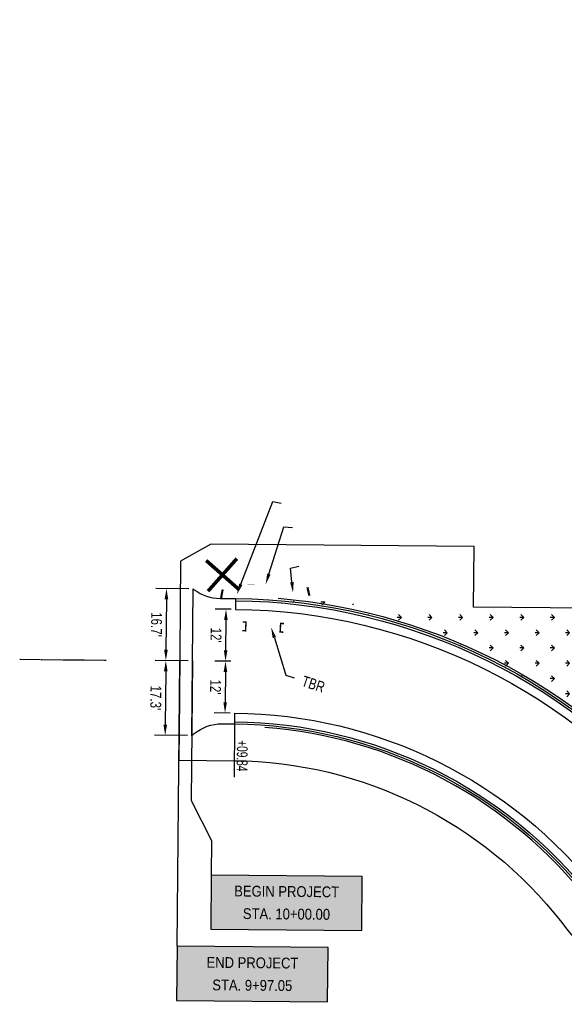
# Model space of a CAD drawing. Header units: feet. Extents: x 161194 to 165526, y 286511 to 289383.
# Tile 7 of 34: x 161194 to 161319, y 288899 to 289127. Entities that reach past the tile are written whole.
import ezdxf
from ezdxf import colors
from ezdxf.entities.mleader import LeaderData, LeaderLine
from ezdxf.math import Vec2, Vec3

# ---------------------------------------------------------------- set-up
doc = ezdxf.new("R2010")
doc.units = ezdxf.units.FT
doc.header["$MEASUREMENT"] = 0
doc.linetypes.add('cl', pattern=[5, 0.09375, -0.09375, 4.625, -0.09375, 0.09375])
doc.linetypes.add('constlimit', pattern=[0])
doc.layers.add('DR_P_Storm_Sewer', color=1, linetype='Continuous', true_color=0xff0000)
for name, color, linetype in [('DR_P_Text', 1, 'Continuous'), ('DR_P_Underdrain', 1, 'Continuous'), ('GE_P_CL', 180, 'cl'), ('PV_P_Curb', 6, 'Continuous'), ('PV_P_EOP', 7, 'Continuous'), ('RD_P_Cells', 1, 'Continuous'), ('RD_P_Text', 1, 'Continuous'), ('RW_P_Const_Limits', 30, 'constlimit'), ('SC_Shading1', 247, 'Continuous'), ('SN_P_Signs', 1, 'Continuous'), ('VG_P_Text', 2, 'Continuous')]:
    doc.layers.add(name, color=color, linetype=linetype)
doc.styles.add('Slanted-Normal', font='font31.shx', dxfattribs={"height": 0.1})
doc.styles.get("Standard").update_dxf_attribs({"font": 'font31.shx'})
doc.dimstyles.new('COEC', dxfattribs={"dimscale": 13.9, "dimtxt": 0.18, "dimasz": 0.18, "dimexe": 0.18, "dimexo": 0.0625, "dimgap": 0.09, "dimtad": 1, "dimzin": 0, "dimdsep": 46, "dimtxsty": 'Standard', "dimcen": 0.09, "dimclrd": 256, "dimclre": 256, "dimclrt": 256, "dimaunit": 1, "dimadec": 4, "dimazin": 0, "dimtfac": 1, "dimtofl": 0, "dimtmove": 0, "dimatfit": 3, "dimfxl": 1, "dimtolj": 1, "dimtzin": 0, "dimlwd": -1, "dimlwe": -1, "dimarcsym": 0})

# ---------------------------------------------------------------- blocks, each defined once
blk = doc.blocks.new('*D1353')
at = {"layer": 'Defpoints', "color": 0, "transparency": 16777216}
for p in [(161243.51, 288990.12), (161241.2, 288978.14), (161243.4, 288978.12)]:
    blk.add_point(p, dxfattribs=at)
at = {"layer": 'RD_P_Text', "transparency": 16777216}
for p, q in [((161242.51, 288990.13), (161238.81, 288990.16)), ((161241.29, 288987.64), (161241.22, 288980.64)), ((161242.4, 288978.13), (161238.7, 288978.17))]:
    blk.add_line(p, q, dxfattribs=at)
for points in [[(161240.87, 288987.65), (161241.7, 288987.64), (161241.31, 288990.14)], [(161240.81, 288980.65), (161241.64, 288980.64), (161241.2, 288978.14)]]:
    blk.add_solid(points, dxfattribs=at)
at = {"layer": 'RD_P_Text', "transparency": 16777216, "insert": (161239.01, 288984.16), "char_height": 2.5, "attachment_point": 5, "rotation": 269.4807}
blk.add_mtext("\\A1;{\\W0.8;12'}", dxfattribs=at)
blk = doc.blocks.new('*D1354')
at = {"layer": 'Defpoints', "color": 0, "transparency": 16777216}
for p in [(161243.4, 288978.12), (161241.09, 288966.14), (161243.3, 288966.12)]:
    blk.add_point(p, dxfattribs=at)
at = {"layer": 'DR_P_Text', "transparency": 16777216}
for p, q in [((161242.4, 288978.13), (161238.7, 288978.17)), ((161241.18, 288975.64), (161241.11, 288968.64)), ((161242.3, 288966.13), (161238.59, 288966.17))]:
    blk.add_line(p, q, dxfattribs=at)
for points in [[(161240.76, 288975.65), (161241.6, 288975.64), (161241.2, 288978.14)], [(161240.7, 288968.65), (161241.53, 288968.64), (161241.09, 288966.14)]]:
    blk.add_solid(points, dxfattribs=at)
at = {"layer": 'DR_P_Text', "transparency": 16777216, "insert": (161238.9, 288972.16), "char_height": 2.5, "attachment_point": 5, "rotation": 269.4807}
blk.add_mtext("\\A1;{\\W0.8;12'}", dxfattribs=at)
blk = doc.blocks.new('*D1355')
at = {"layer": 'Defpoints', "color": 0, "transparency": 16777216}
for p in [(161233.72, 288994.88), (161227.41, 288978.27), (161233.57, 288978.21)]:
    blk.add_point(p, dxfattribs=at)
at = {"layer": 'DR_P_Text', "transparency": 16777216}
for p, q in [((161232.72, 288994.89), (161225.06, 288994.96)), ((161227.54, 288992.43), (161227.43, 288980.77)), ((161232.57, 288978.22), (161224.91, 288978.29))]:
    blk.add_line(p, q, dxfattribs=at)
for points in [[(161227.12, 288992.44), (161227.96, 288992.43), (161227.56, 288994.93)], [(161227.02, 288980.77), (161227.85, 288980.76), (161227.41, 288978.27)]]:
    blk.add_solid(points, dxfattribs=at)
at = {"layer": 'DR_P_Text', "transparency": 16777216, "insert": (161225.24, 288986.62), "char_height": 2.5, "attachment_point": 5, "rotation": 269.4807}
blk.add_mtext("\\A1;{\\W0.8;16.7'}", dxfattribs=at)
blk = doc.blocks.new('*D1356')
at = {"layer": 'Defpoints', "color": 0, "transparency": 16777216}
for p in [(161233.57, 288978.21), (161227.26, 288960.96), (161233.41, 288960.91)]:
    blk.add_point(p, dxfattribs=at)
at = {"layer": 'DR_P_Text', "transparency": 16777216}
for p, q in [((161232.57, 288978.22), (161224.91, 288978.29)), ((161227.39, 288975.77), (161227.28, 288963.46)), ((161232.41, 288960.92), (161224.76, 288960.99))]:
    blk.add_line(p, q, dxfattribs=at)
for points in [[(161226.97, 288975.77), (161227.81, 288975.76), (161227.41, 288978.27)], [(161226.86, 288963.47), (161227.69, 288963.46), (161227.26, 288960.96)]]:
    blk.add_solid(points, dxfattribs=at)
at = {"layer": 'DR_P_Text', "transparency": 16777216, "insert": (161225.08, 288969.64), "char_height": 2.5, "attachment_point": 5, "rotation": 269.4807}
blk.add_mtext("\\A1;{\\W0.8;17.3'}", dxfattribs=at)

msp = doc.modelspace()

# ---------------------------------------------------------------- hatches: boundary and pattern name
at = {"layer": 'DR_P_Text'}
h = msp.add_hatch(color=255, dxfattribs=at)
h.dxf.hatch_style = 1
h.paths.add_polyline_path([(161237.913, 288928.681), (161237.799, 288916.141), (161272.695, 288915.825), (161272.808, 288928.365)])
h = msp.add_hatch(color=255, dxfattribs=at)
h.dxf.hatch_style = 1
h.paths.add_polyline_path([(161230.014, 288912.196), (161229.9, 288899.656), (161264.796, 288899.34), (161264.909, 288911.88)])
at = {"layer": 'SC_Shading1'}
h = msp.add_hatch(dxfattribs=at)
h.set_pattern_fill('GRASS', color=256, scale=5, angle=90)
h.set_pattern_definition([(180, (43.799, 75.037), (-3.535533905, -3.535533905), [0.9375, -6.133567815]), (135, (43.799, 75.037), (-3.535533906, -3.535533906), [0.9375, -4.0625]), (225, (43.799, 75.037), (3.535533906, -3.535533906), [0.9375, -4.0625])])
edge = h.paths.add_edge_path()
edge.add_line((161340.165, 288968.763), (161318.089, 288969.305))
edge.add_line((161318.089, 288969.305), (161317.981, 288969.326))
edge.add_arc((161242.316, 288858.127), 134.5, 55.76706, 84.43346)
edge.add_line((161255.363, 288991.993), (161261.667, 288992.018))
edge.add_line((161261.667, 288992.018), (161298.766, 288989.379))
edge.add_line((161298.766, 288989.379), (161332.274, 288988.877))
edge.add_line((161332.274, 288988.877), (161346.578, 288989.083))
edge.add_line((161346.578, 288989.083), (161360.881, 288989.288))
edge.add_line((161360.881, 288989.288), (161364.424, 288989.307))
edge.add_line((161364.424, 288989.307), (161364.43, 288989.305))
edge.add_line((161364.43, 288989.305), (161363.985, 288976.663))
edge.add_line((161363.985, 288976.663), (161362.705, 288968.652))
edge.add_line((161362.705, 288968.652), (161362.676, 288968.568))
edge.add_line((161362.676, 288968.568), (161340.165, 288968.763))

# ---------------------------------------------------------------- linework, layer by layer
at = {"layer": 'DR_P_Storm_Sewer', "const_width": 0.5, "flags": 128}
for points in [[(161240.54, 288994.719), (161240.173, 288992.753)], [(161260.123, 288995.229), (161260.577, 288993.281)]]:
    msp.add_lwpolyline(points, dxfattribs=at)
at = {"layer": 'DR_P_Text', "flags": 128}
for points in [[(161230.014, 288912.196), (161230.612, 288978.238)], [(161233.567, 288978.212), (161233.274, 288945.899)], [(161233.274, 288945.899), (161237.985, 288936.68)], [(161237.985, 288936.68), (161237.913, 288928.681)]]:
    msp.add_lwpolyline(points, dxfattribs=at)
at = {"layer": 'DR_P_Text', "color": 1, "flags": 128}
for points in [[(161237.913, 288928.681), (161237.799, 288916.141), (161272.695, 288915.825), (161272.808, 288928.365)], [(161230.014, 288912.196), (161229.9, 288899.656), (161264.796, 288899.34), (161264.909, 288911.88)]]:
    msp.add_lwpolyline(points, close=True, dxfattribs=at)
at = {"layer": 'DR_P_Underdrain', "flags": 128}
for points in [[(161253.329, 288992.677, -0.2099693), (161348.86, 288941.034, 0.0951977), (161372.981, 288919.891), (161374.115, 288919.227, 0.2388337), (161398.471, 288917.74)], [(161386.831, 288854.299, 0.2770594), (161368.561, 288887.712), (161357.819, 288894.005, -0.0951977), (161325.183, 288922.611, 0.2115143), (161250.263, 288962.826, 0.2115143)]]:
    msp.add_lwpolyline(points, format="xyb", dxfattribs=at)
at = {"layer": 'GE_P_CL', "flags": 128}
msp.add_lwpolyline([(161193.645, 288978.573), (161213.606, 288978.393)], dxfattribs=at)
at = {"layer": 'PV_P_Curb', "flags": 128}
for points in [[(161243.535, 288992.622), (161243.513, 288990.122)], [(161243.295, 288966.123), (161243.273, 288963.623)]]:
    msp.add_lwpolyline(points, dxfattribs=at)
for points in [[(161243.535, 288992.622, -0.2289955), (161348.465, 288940.727, 0.0951977), (161372.729, 288919.459), (161373.862, 288918.796)], [(161243.531, 288992.122, -0.2289955), (161348.07, 288940.42, 0.0951977), (161372.476, 288919.028), (161373.609, 288918.364, 0.3347503), (161407.096, 288922.272, 0.3347503)], [(161243.273, 288963.623, -0.2289955), (161325.578, 288922.918, 0.0951977), (161358.071, 288894.436), (161368.814, 288888.144)], [(161243.277, 288964.123, -0.2289955), (161325.973, 288923.225, 0.0951977), (161358.324, 288894.868), (161369.067, 288888.575)]]:
    msp.add_lwpolyline(points, format="xyb", dxfattribs=at)
at = {"layer": 'PV_P_EOP', "flags": 128}
msp.add_lwpolyline([(161233.41, 288960.908), (161233.718, 288994.878)], dxfattribs=at)
for points in [[(161233.718, 288994.878), (161233.987, 288994.675, 0.1608266), (161239.924, 288992.655), (161243.535, 288992.622)], [(161243.513, 288990.122, -0.2289955), (161346.492, 288939.192, 0.0951977), (161371.465, 288917.302), (161372.598, 288916.638, 0.5028342), (161416.922, 288935.48)], [(161243.295, 288966.123, -0.2289955), (161327.551, 288924.453, 0.0951977), (161359.335, 288896.593), (161370.078, 288890.301, -0.3126664), (161389.276, 288848.97)], [(161233.41, 288960.908, -0.00255), (161233.971, 288961.374, -0.1760584), (161240.412, 288963.649), (161243.273, 288963.623)]]:
    msp.add_lwpolyline(points, format="xyb", dxfattribs=at)
at = {"layer": 'RD_P_Cells', "const_width": 0.333, "flags": 128}
for points in [[(161245.194, 288987.207), (161245.942, 288987.163), (161245.824, 288985.166), (161245.075, 288985.21)], [(161254.57, 288984.84), (161253.821, 288984.884), (161253.94, 288986.881), (161254.688, 288986.837)]]:
    msp.add_lwpolyline(points, dxfattribs=at)
at = {"layer": 'RD_P_Text', "flags": 128}
msp.add_lwpolyline([(161243.273, 288963.623), (161243.161, 288951.315)], dxfattribs=at)
at = {"layer": 'RW_P_Const_Limits', "flags": 128}
msp.add_lwpolyline([(161416.649, 288757.625), (161417.692, 288787.613), (161438.353, 288786.894), (161438.597, 288793.824), (161446.085, 288807.541), (161447.388, 288844.569), (161585.456, 288839.788), (161585.663, 288845.777), (161587.704, 288903.75), (161669.457, 288900.872), (161669.384, 288898.815), (161688.734, 288898.137), (161685.569, 288808.248), (161720.582, 288807.015, 0.0552722), (161745.006, 288681.277), (161753.82, 288662.155), (161751.126, 288660.338), (161757.762, 288642.471), (161761.441, 288639.131), (161774.363, 288644.701), (161822.733, 288660.849), (161845.125, 288674.242), (161830.436, 288698.803), (161825.55, 288731.764), (161831.214, 288732.697), (161823.573, 288765.917), (161851.896, 288777.533), (161816.419, 288864.041), (161812.238, 288917.641), (161814.579, 288982.54), (161806.568, 288982.605), (161807.408, 289005.761), (161812.345, 289005.583), (161814.16, 289045.178), (161814.836, 289045.123), (161816.214, 289083.321), (161806.22, 289083.673), (161806.872, 289101.744), (161778.989, 289102.751), (161789.015, 289368.868), (161761.035, 289369.922), (161751.592, 289119.299), (161715.493, 289120.603), (161714.322, 289088.179), (161651.882, 289090.367), (161653.661, 289139.631), (161642.668, 289140.028), (161640.891, 289090.753), (161588.189, 289092.61), (161467.892, 289114.296), (161469.986, 289173.751), (161430.345, 289180.981), (161362.258, 289183.379), (161360.835, 289142.952), (161368.291, 289143.012), (161366.45, 289100.352), (161359.338, 289100.462), (161358.222, 289068.759), (161358.243, 289068.759), (161367.762, 289068.028), (161367.714, 289065.786), (161366.714, 289065.819), (161366.541, 289057.82), (161367.541, 289057.787), (161367.467, 289054.365), (161361.472, 289054.326), (161361.038, 289042.388), (161333.95, 289042.97), (161327.301, 289043.113), (161326.711, 289026.356), (161339.035, 289026.245), (161355.407, 289017.22), (161354.452, 288990.117), (161351.725, 288990.141), (161298.489, 288990.624), (161298.615, 289004.623), (161237.811, 289005.174), (161230.821, 289001.237), (161230.533, 288969.523), (161230.404, 288955.239), (161243.196, 288955.123, -0.2289955), (161318.87, 288917.698, 0.0951977), (161353.775, 288887.102), (161364.61, 288880.755), (161363.354, 288845.073), (161357.352, 288845.128), (161356.613, 288824.134), (161362.615, 288824.079), (161361.817, 288801.428, 0.1111316), (161356.135, 288779.767), (161355.783, 288769.773), (161360.697, 288769.6), (161360.345, 288759.606), (161416.649, 288757.624)], format="xyb", dxfattribs=at)
at = {"layer": 'SN_P_Signs', "const_width": 0.042, "elevation": 957.897, "flags": 128}
for points in [[(161247.932, 288994.281), (161247.932, 288997.481)], [(161246.332, 288995.881), (161247.932, 288995.881)]]:
    msp.add_lwpolyline(points, dxfattribs=at)
at = {"layer": 'VG_P_Text', "const_width": 0.825, "elevation": 958.037, "flags": 128}
for points in [[(161236.724, 289001.426), (161244.254, 288994.77)], [(161237.161, 288994.333), (161243.817, 289001.863)]]:
    msp.add_lwpolyline(points, dxfattribs=at)

# ---------------------------------------------------------------- texts
at = {"layer": 'DR_P_Text', "color": 1, "char_height": 2.5, "attachment_point": 5, "rotation": 359.48072, "line_spacing_factor": 1.25}
for s, insert in [('{\\W0.9;BEGIN PROJECT\\PSTA. 10+00.00}', (161255.304, 288922.253)), ('{\\W0.9;END PROJECT\\PSTA. 9+97.05}', (161247.405, 288905.768))]:
    msp.add_mtext_dynamic_manual_height_columns(s, width=69.31608, gutter_width=200, heights=[0], dxfattribs=dict(at, insert=insert))
at = {"layer": 'RD_P_Text', "insert": (161245.039, 288956.242), "char_height": 2.5, "attachment_point": 5, "rotation": 269.48072}
msp.add_mtext_dynamic_manual_height_columns('{\\W0.7;+09.84}', width=7.85167, gutter_width=10, heights=[0], dxfattribs=at)

# ---------------------------------------------------------------- dimensions: what is measured, and where the dimension line sits
at = {"layer": 'DR_P_Text'}
for p1, p2, distance, text, picture, middle in [((161233.718, 288994.878), (161233.567, 288978.212), -6.155, "{\\W0.8;16.7'}", '*D1355', (161225.237, 288986.621)), ((161233.567, 288978.212), (161233.41, 288960.908), -6.155, "{\\W0.8;17.3'}", '*D1356', (161225.084, 288969.636)), ((161243.404, 288978.122), (161243.295, 288966.123), -2.203, "{\\W0.8;12'}", '*D1354', (161238.897, 288972.163))]:
    dim = msp.add_aligned_dim(p1=p1, p2=p2, distance=distance, text=text, dimstyle='COEC', override={"dimscale": 20, "dimtxt": 0.125, "dimasz": 0.125, "dimexe": 0.125, "dimexo": 0.05, "dimgap": 0.05}, dxfattribs=at)
    dim.commit()
    dim.dimension.update_dxf_attribs({"geometry": picture, "text_midpoint": middle})
at = {"layer": 'RD_P_Text'}
dim = msp.add_aligned_dim(p1=(161243.513, 288990.122), p2=(161243.404, 288978.122), distance=-2.203, text="{\\W0.8;12'}", dimstyle='COEC', override={"dimscale": 20, "dimtxt": 0.125, "dimasz": 0.125, "dimexe": 0.125, "dimexo": 0.05, "dimgap": 0.05}, dxfattribs=at)
dim.commit()
dim.dimension.update_dxf_attribs({"geometry": '*D1353', "text_midpoint": (161239.006, 288984.163)})

# ---------------------------------------------------------------- leaders
at = {"layer": 'DR_P_Text'}
ml = msp.add_multileader_mtext('Standard', dxfattribs=at)
ml.set_content('{\\W0.8; }', color=256, style='Slanted-Normal')
ml.set_leader_properties()
ml.build(insert=Vec2(0, 0))
ml.multileader.update_dxf_attribs({"dogleg_length": 0.1, "arrow_head_size": 2.5, "scale": 20})
ctx = ml.context
ctx.base_point, ctx.scale, ctx.char_height, ctx.arrow_head_size, ctx.plane_origin, ctx.plane_x_axis, ctx.plane_y_axis = Vec3(161254.081, 289014.694), 20, 2.5, 2.5, Vec3(161335.157, 289063.936), Vec3(0.9830357, -0.1834144), Vec3(0.1834144, 0.9830357)
notes = []
notes.append((ctx, [(1, (1, 1, 0), (161252.115, 289015.061), (0.9830357, -0.1834144), 2, [(1, [(161243.843, 288993.594)], 0, [])])]))
ctx.mtext.insert, ctx.mtext.text_direction, ctx.mtext.rotation, ctx.mtext.flow_direction = Vec3(161256.276, 289015.556), Vec3(0.9830357, -0.1834144), 6.0987267, 5
ml = msp.add_multileader_mtext('Standard', dxfattribs=at)
ml.set_content('{\\W0.8; }', color=256, style='Slanted-Normal')
ml.set_leader_properties()
ml.build(insert=Vec2(0, 0))
ml.multileader.update_dxf_attribs({"dogleg_length": 0.1, "arrow_head_size": 2.5, "scale": 20})
ctx = ml.context
ctx.base_point, ctx.scale, ctx.char_height, ctx.arrow_head_size, ctx.plane_origin, ctx.plane_x_axis, ctx.plane_y_axis = Vec3(161256.665, 289009.056), 20, 2.5, 2.5, Vec3(161330.947, 289068.05), Vec3(0.998255, -0.0590497), Vec3(0.0590497, 0.998255)
notes.append((ctx, [(1, (1, 1, 0), (161254.669, 289009.174), (0.998255, -0.0590497), 2, [(1, [(161250.466, 288995.9)], 0, [])])]))
ctx.mtext.insert, ctx.mtext.text_direction, ctx.mtext.rotation, ctx.mtext.flow_direction = Vec3(161258.736, 289010.186), Vec3(0.998255, -0.0590497), 6.2241013, 5
ml = msp.add_multileader_mtext('Standard', dxfattribs=at)
ml.set_content('{\\W0.8; }', color=256, style='Slanted-Normal')
ml.set_leader_properties()
ml.build(insert=Vec2(0, 0))
ml.multileader.update_dxf_attribs({"dogleg_length": 0.1, "arrow_head_size": 2.5, "scale": 20})
ctx = ml.context
ctx.base_point, ctx.scale, ctx.char_height, ctx.arrow_head_size, ctx.plane_origin, ctx.plane_x_axis, ctx.plane_y_axis = Vec3(161258.139, 289000.1), 20, 2.5, 2.5, Vec3(161311.621, 289083.332), Vec3(0.9738438, 0.2272183), Vec3(-0.2272183, 0.9738438)
notes.append((ctx, [(1, (1, 1, 0), (161256.191, 288999.646), (0.9738438, 0.2272183), 2, [(1, [(161256.797, 288993.939)], 0, [])])]))
ctx.mtext.insert, ctx.mtext.text_direction, ctx.mtext.rotation, ctx.mtext.flow_direction = Vec3(161259.802, 289001.772), Vec3(0.9738438, 0.2272183), 0.2292203, 5
ml = msp.add_multileader_mtext('Standard', dxfattribs=at)
ml.set_content('{\\W0.8;TBR}', color=256, style='Slanted-Normal')
ml.set_leader_properties()
ml.build(insert=Vec2(0, 0))
ml.multileader.update_dxf_attribs({"dogleg_length": 0.1, "arrow_head_size": 2.5, "scale": 20})
ctx = ml.context
ctx.base_point, ctx.scale, ctx.char_height, ctx.arrow_head_size, ctx.plane_origin, ctx.plane_x_axis, ctx.plane_y_axis = Vec3(161257.054, 288974.28), 20, 2.5, 2.5, Vec3(161334.838, 289017.138), Vec3(0.9507447, -0.309975), Vec3(0.309975, 0.9507447)
notes.append((ctx, [(1, (1, 1, 0), (161255.152, 288974.9), (0.9507447, -0.309975), 2, [(1, [(161251.745, 288985.958)], 0, [])])]))
ctx.mtext.insert, ctx.mtext.text_direction, ctx.mtext.rotation, ctx.mtext.flow_direction = Vec3(161259.343, 288974.849), Vec3(0.9507447, -0.309975), 5.9680186, 5
for ctx, leaders in notes:
    for number, flags, end, landing, length, lines in leaders:
        leader = LeaderData()
        leader.index, (leader.has_last_leader_line, leader.has_dogleg_vector, leader.attachment_direction) = number, flags
        leader.last_leader_point, leader.dogleg_vector, leader.dogleg_length = Vec3(end), Vec3(landing), length
        for number, points, colour, breaks in lines:
            line = LeaderLine()
            line.index, line.vertices, line.color, line.breaks = number, Vec3.list(points), colors.encode_raw_color(colour), breaks
            leader.lines.append(line)
        ctx.leaders.append(leader)

doc.saveas('drawing.dxf')
